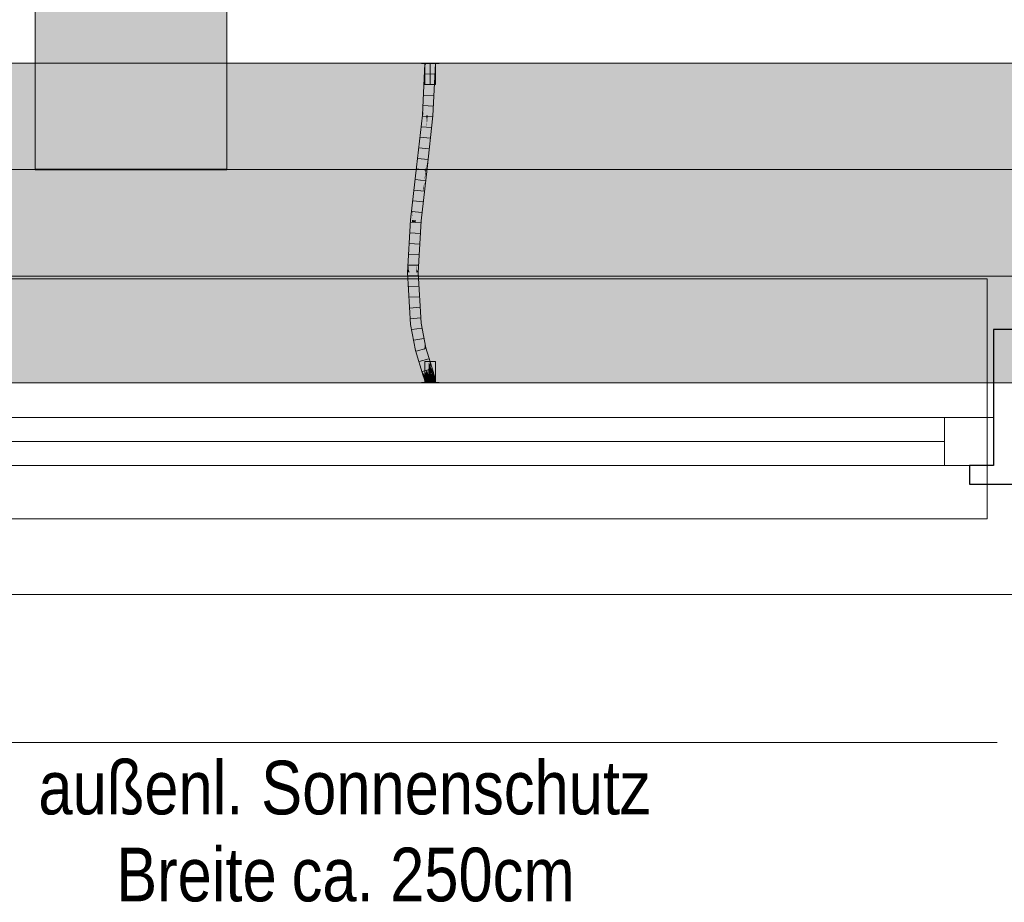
# Model space of a CAD drawing. Extents: x -720 to 300, y 62 to 1107.
# Tile 22 of 117: x -287 to -251, y 189 to 222. Entities that reach past the tile are written whole.
import ezdxf
from ezdxf.lldxf.tags import DXFTag

# ---------------------------------------------------------------- set-up
doc = ezdxf.new("R2010")
doc.units = 0
doc.layers.get('0').update_dxf_attribs({"lineweight": 35})
for name, color, linetype, lineweight, true_color in [('00_Beschriftung UZ', 3, 'Continuous', 13, 0x00ff00), ('30 -33 Aussenwände- 7 Fassade_ Elemente', 7, 'Continuous', 9, 0x00aacc), ('30 -35 Decken- 1 Konstruktion-Träger- Stahlbeton', 7, 'grob-A06G9FGE8I', 13, 0x33aa00), ('70 -72 Beschriftung- 1 Beschriftung allgemein', 7, 'Continuous', 9, 0xff6633), ('E_Leerrohr 20', 7, 'Continuous', 13, 0xcc0099), ('E_Leerrohr 20-Shading', 7, 'Continuous', 13, 0xcc0099)]:
    doc.layers.add(name, color=color, linetype=linetype, lineweight=lineweight, true_color=true_color)
doc.layers.add('70 -71 Achsen- 1 Gebäudeachsen', color=7, linetype='STRICHPUNKT2-A06G9FGD8I', lineweight=18)
doc.layers.add('iwb_Schraffur_Unterzug', color=7, linetype='Continuous', lineweight=5, true_color=0xffffcc, plot=False)
doc.styles.get("Standard").update_dxf_attribs({"font": 'ARIALN.TTF'})
tags = doc.linetypes.add('grob-A06G9FGE8I', pattern=[14, 3, -8, 3]).pattern_tags.tags
tags[8:9] = [DXFTag(74, 4), DXFTag(75, 0), DXFTag(340, '0'), DXFTag(46, 0.0), DXFTag(50, 0.0), DXFTag(44, 0.0), DXFTag(45, 0.0)]
tags[6:7] = [DXFTag(74, 4), DXFTag(75, 0), DXFTag(340, '0'), DXFTag(46, 0.0), DXFTag(50, 0.0), DXFTag(44, 0.0), DXFTag(45, 0.0)]
tags[4:5] = [DXFTag(74, 4), DXFTag(75, 0), DXFTag(340, '0'), DXFTag(46, 0.0), DXFTag(50, 0.0), DXFTag(44, 0.0), DXFTag(45, 0.0)]
tags = doc.linetypes.add('STRICHPUNKT2', pattern=[12.7, 6.35, -3.175, 0, -3.175]).pattern_tags.tags
tags[10:11] = [DXFTag(74, 4), DXFTag(75, 0), DXFTag(340, '0'), DXFTag(46, 0.0), DXFTag(50, 0.0), DXFTag(44, 0.0), DXFTag(45, 0.0)]
tags[8:9] = [DXFTag(74, 4), DXFTag(75, 0), DXFTag(340, '0'), DXFTag(46, 0.0), DXFTag(50, 0.0), DXFTag(44, 0.0), DXFTag(45, 0.0)]
tags[6:7] = [DXFTag(74, 4), DXFTag(75, 0), DXFTag(340, '0'), DXFTag(46, 0.0), DXFTag(50, 0.0), DXFTag(44, 0.0), DXFTag(45, 0.0)]
tags[4:5] = [DXFTag(74, 4), DXFTag(75, 0), DXFTag(340, '0'), DXFTag(46, 0.0), DXFTag(50, 0.0), DXFTag(44, 0.0), DXFTag(45, 0.0)]
tags = doc.linetypes.add('STRICHPUNKT2-A06G9FGD8I', pattern=[12.7, 6.35, -3.175, 0, -3.175]).pattern_tags.tags
tags[10:11] = [DXFTag(74, 4), DXFTag(75, 0), DXFTag(340, '0'), DXFTag(46, 0.0), DXFTag(50, 0.0), DXFTag(44, 0.0), DXFTag(45, 0.0)]
tags[8:9] = [DXFTag(74, 4), DXFTag(75, 0), DXFTag(340, '0'), DXFTag(46, 0.0), DXFTag(50, 0.0), DXFTag(44, 0.0), DXFTag(45, 0.0)]
tags[6:7] = [DXFTag(74, 4), DXFTag(75, 0), DXFTag(340, '0'), DXFTag(46, 0.0), DXFTag(50, 0.0), DXFTag(44, 0.0), DXFTag(45, 0.0)]
tags[4:5] = [DXFTag(74, 4), DXFTag(75, 0), DXFTag(340, '0'), DXFTag(46, 0.0), DXFTag(50, 0.0), DXFTag(44, 0.0), DXFTag(45, 0.0)]

# ---------------------------------------------------------------- blocks, each defined once
blk = doc.blocks.new('Shading-A06G9FEV8I', base_point=(-272.274, 216.193))
at = {"layer": 'E_Leerrohr 20-Shading', "color": 223, "true_color": 0xc57fb4}
for points in [[(-272.339, 219.033), (-272.279, 220.739), (-272.351, 218.894), (-272.373, 218.896)], [(-272.304, 219.431), (-272.279, 220.739), (-272.339, 219.033)], [(-272.279, 220.739), (-272.304, 219.431), (-272.216, 220.835), (-272.263, 219.907)], [(-272.279, 220.739), (-272.216, 220.835), (-272.274, 220.835)], [(-271.974, 218.863), (-271.874, 220.835), (-272.032, 218.868), (-272.016, 219.201)], [(-271.874, 220.835), (-271.933, 220.835), (-272.016, 219.201)], [(-272.304, 219.431), (-272.314, 218.891), (-272.263, 219.907)], [(-272.343, 218.894), (-272.314, 218.891), (-272.339, 219.033), (-272.304, 219.431)], [(-272.343, 218.894), (-272.339, 219.033), (-272.351, 218.894)], [(-272.849, 212.099), (-272.93, 212.988), (-272.89, 212.327)], [(-272.93, 212.988), (-272.801, 211.83), (-272.911, 212.988)], [(-272.93, 212.988), (-272.849, 212.099), (-272.801, 211.83), (-272.801, 211.829)], [(-272.801, 211.83), (-272.871, 212.988), (-272.911, 212.988)], [(-272.473, 211.075), (-272.538, 212.988), (-272.589, 212.988)], [(-272.473, 211.075), (-272.463, 211.89), (-272.538, 212.988), (-272.53, 212.988)], [(-272.812, 211.04), (-272.754, 211.046), (-272.89, 212.327), (-272.849, 212.099)], [(-272.849, 212.099), (-272.754, 211.046), (-272.801, 211.829)], [(-272.463, 211.89), (-272.473, 211.075), (-272.453, 211.077)], [(-272.414, 211.081), (-272.463, 211.89), (-272.453, 211.077)], [(-272.754, 211.046), (-272.812, 211.04), (-272.57, 210.077), (-272.627, 210.063)], [(-272.473, 211.075), (-272.295, 210.145), (-272.453, 211.077)], [(-272.295, 210.145), (-272.414, 211.081), (-272.453, 211.077)], [(-272.295, 210.145), (-272.291, 210.185), (-272.414, 211.081), (-272.404, 211.027)], [(-272.291, 210.185), (-272.274, 210.346), (-272.404, 211.027)], [(-272.285, 210.147), (-272.249, 210.156), (-272.291, 210.186), (-272.274, 210.346)], [(-272.238, 210.158), (-272.274, 210.346), (-272.249, 210.156)], [(-272.287, 209.132), (-272.57, 210.077), (-272.404, 209.321), (-272.627, 210.063)], [(-272.291, 210.185), (-272.295, 210.145), (-272.286, 210.147)], [(-272.286, 210.147), (-272.295, 210.145), (-272.263, 210.036)], [(-272.286, 210.147), (-272.285, 210.147), (-272.291, 210.185), (-272.291, 210.186)], [(-272.263, 210.036), (-272.285, 210.147), (-272.286, 210.147)], [(-272.145, 209.663), (-272.249, 210.156), (-272.285, 210.147)], [(-272.263, 210.036), (-272.133, 209.603), (-272.285, 210.147), (-272.145, 209.663)], [(-271.96, 209.231), (-272.238, 210.158), (-272.133, 209.603), (-272.249, 210.156)], [(-271.96, 209.231), (-272.133, 209.603), (-272.016, 209.214)], [(-272.404, 209.321), (-272.343, 209.115), (-272.302, 209.128)], [(-272.287, 209.132), (-272.404, 209.321), (-272.302, 209.128)], [(-272.275, 209.099), (-272.287, 209.132), (-272.282, 209.097), (-272.302, 209.128)], [(-271.954, 209.215), (-272.016, 209.214), (-272.004, 209.197)], [(-272.016, 209.214), (-272.009, 209.195), (-272.004, 209.197)], [(-272.302, 209.128), (-272.343, 209.115), (-272.282, 209.097), (-272.33, 209.079)], [(-272.221, 208.896), (-272.276, 208.89), (-272.221, 208.859), (-272.274, 208.859)], [(-272.221, 208.859), (-272.219, 208.859), (-272.221, 208.896), (-272.219, 208.897)], [(-272.219, 208.859), (-272.218, 208.859), (-272.219, 208.897), (-272.218, 208.897)], [(-272.216, 208.859), (-272.218, 208.897), (-272.218, 208.859), (-272.218, 208.897)], [(-271.874, 208.859), (-271.881, 208.934), (-271.933, 208.859), (-271.937, 208.928)], [(-271.874, 208.859), (-271.878, 208.934), (-271.881, 208.934)]]:
    blk.add_solid(points, dxfattribs=at)
at = {"layer": 'E_Leerrohr 20-Shading', "color": 231, "true_color": 0xe17fc9}
for points in [[(-272.173, 218.88), (-272.074, 220.835), (-272.263, 219.907), (-272.216, 220.835)], [(-272.074, 220.835), (-272.173, 218.88), (-272.103, 218.874)], [(-272.103, 218.874), (-272.032, 218.868), (-272.074, 220.835), (-272.016, 219.201)], [(-272.016, 219.201), (-271.933, 220.835), (-272.074, 220.835)], [(-272.263, 219.907), (-272.314, 218.891), (-272.226, 218.884)], [(-272.173, 218.88), (-272.263, 219.907), (-272.226, 218.884)], [(-272.446, 217.718), (-272.226, 218.884), (-272.314, 218.891)], [(-272.446, 217.718), (-272.394, 216.911), (-272.226, 218.884), (-272.204, 218.605)], [(-272.21, 218.432), (-272.26, 216.896), (-272.173, 218.88), (-272.253, 216.895)], [(-272.253, 216.895), (-272.133, 217.971), (-272.173, 218.88), (-272.103, 218.874)], [(-272.204, 218.605), (-272.173, 218.88), (-272.226, 218.884)], [(-272.204, 218.605), (-272.21, 218.432), (-272.173, 218.88)], [(-272.133, 217.971), (-272.032, 218.868), (-272.103, 218.874)], [(-272.204, 218.605), (-272.394, 216.911), (-272.21, 218.433), (-272.334, 216.905)], [(-272.334, 216.905), (-272.26, 216.896), (-272.21, 218.433)], [(-272.446, 217.718), (-272.534, 216.927), (-272.467, 216.92)], [(-272.394, 216.911), (-272.446, 217.718), (-272.467, 216.92)], [(-272.618, 214.943), (-272.534, 216.927), (-272.759, 214.955)], [(-272.534, 216.927), (-272.618, 214.943), (-272.467, 216.92), (-272.476, 216.604)], [(-272.491, 216.057), (-272.394, 216.911), (-272.467, 216.92)], [(-272.491, 216.057), (-272.26, 216.896), (-272.394, 216.911)], [(-272.491, 216.057), (-272.349, 216.052), (-272.26, 216.896), (-272.263, 216.81)], [(-272.263, 216.81), (-272.253, 216.895), (-272.26, 216.896)], [(-272.618, 214.943), (-272.491, 216.057), (-272.476, 216.604)], [(-272.618, 214.943), (-272.616, 214.943), (-272.491, 216.057), (-272.49, 216.057)], [(-272.49, 216.057), (-272.616, 214.943), (-272.443, 216.055), (-272.51, 214.934)], [(-272.51, 214.934), (-272.477, 214.931), (-272.443, 216.055), (-272.349, 216.052)], [(-272.854, 212.988), (-272.763, 214.879), (-272.863, 213.129)], [(-272.854, 212.988), (-272.73, 212.988), (-272.763, 214.879), (-272.622, 214.867)], [(-272.622, 214.867), (-272.618, 214.943), (-272.763, 214.879), (-272.759, 214.955)], [(-272.73, 212.988), (-272.611, 212.988), (-272.622, 214.867), (-272.594, 213.307)], [(-272.622, 214.867), (-272.594, 213.307), (-272.616, 214.943), (-272.51, 214.934)], [(-272.616, 214.943), (-272.618, 214.943), (-272.622, 214.867)], [(-272.594, 213.307), (-272.589, 212.988), (-272.51, 214.934), (-272.477, 214.931)], [(-272.611, 212.988), (-272.589, 212.988), (-272.594, 213.307)], [(-272.871, 212.988), (-272.854, 212.988), (-272.863, 213.129)], [(-272.801, 211.83), (-272.613, 211.06), (-272.871, 212.988), (-272.854, 212.988)], [(-272.613, 211.06), (-272.73, 212.988), (-272.854, 212.988)], [(-272.589, 212.988), (-272.73, 212.988), (-272.473, 211.075), (-272.613, 211.06)], [(-272.801, 211.83), (-272.754, 211.046), (-272.664, 211.055)], [(-272.613, 211.06), (-272.801, 211.83), (-272.664, 211.055)], [(-272.433, 210.111), (-272.664, 211.055), (-272.57, 210.077), (-272.754, 211.046)], [(-272.433, 210.111), (-272.613, 211.06), (-272.664, 211.055)], [(-272.473, 211.075), (-272.613, 211.06), (-272.295, 210.145), (-272.433, 210.111)], [(-272.204, 209.35), (-272.433, 210.111), (-272.287, 209.132), (-272.57, 210.077)], [(-272.263, 210.036), (-272.295, 210.145), (-272.204, 209.35), (-272.433, 210.111)], [(-272.147, 209.266), (-272.133, 209.603), (-272.248, 209.864), (-272.263, 210.036)], [(-272.204, 209.35), (-272.151, 209.173), (-272.248, 209.864), (-272.147, 209.266)], [(-272.097, 209.19), (-272.133, 209.603), (-272.133, 209.179), (-272.147, 209.266)], [(-272.016, 209.214), (-272.133, 209.603), (-272.097, 209.19)], [(-272.204, 209.35), (-272.287, 209.132), (-272.245, 209.145)], [(-272.245, 209.145), (-272.287, 209.132), (-272.253, 209.107), (-272.275, 209.099)], [(-272.132, 209.122), (-272.142, 209.147), (-272.26, 209.077), (-272.253, 209.107)], [(-272.142, 209.147), (-272.151, 209.173), (-272.253, 209.107), (-272.245, 209.145)], [(-272.151, 209.173), (-272.204, 209.35), (-272.245, 209.145)], [(-272.147, 209.266), (-272.151, 209.173), (-272.133, 209.179)], [(-272.097, 209.19), (-272.151, 209.173), (-272.095, 209.164), (-272.142, 209.147)], [(-272.095, 209.164), (-272.142, 209.147), (-272.092, 209.136), (-272.132, 209.122)], [(-272.092, 209.136), (-272.132, 209.122), (-272.086, 209.079), (-272.115, 209.07)], [(-272.095, 209.164), (-272.016, 209.214), (-272.097, 209.19)], [(-272.092, 209.136), (-272.029, 209.158), (-272.095, 209.164), (-272.021, 209.191)], [(-272.086, 209.079), (-272.043, 209.093), (-272.092, 209.136), (-272.029, 209.158)], [(-272.043, 209.093), (-271.98, 209.113), (-272.029, 209.158), (-271.999, 209.168)], [(-272.029, 209.158), (-271.999, 209.168), (-272.021, 209.191), (-272.009, 209.195)], [(-272.021, 209.191), (-272.009, 209.195), (-272.016, 209.214)], [(-272.253, 209.107), (-272.275, 209.099), (-272.26, 209.077), (-272.266, 209.075)], [(-272.26, 209.077), (-272.266, 209.075), (-272.263, 209.066)], [(-272.115, 209.07), (-272.132, 209.122), (-272.263, 209.066), (-272.26, 209.077)], [(-272.115, 209.07), (-272.263, 209.066), (-272.249, 209.026)], [(-272.115, 209.07), (-272.249, 209.026), (-272.099, 209.018), (-272.235, 208.98)], [(-272.221, 208.984), (-272.235, 208.98), (-272.219, 208.938), (-272.224, 208.937)], [(-272.22, 208.913), (-272.219, 208.913), (-272.224, 208.937), (-272.219, 208.938)], [(-272.086, 208.965), (-272.099, 209.018), (-272.219, 208.938), (-272.221, 208.984)], [(-272.219, 208.913), (-272.22, 208.913), (-272.218, 208.897)], [(-272.219, 208.913), (-272.082, 208.944), (-272.219, 208.938), (-272.086, 208.965)], [(-272.218, 208.897), (-272.077, 208.912), (-272.219, 208.913), (-272.082, 208.944)], [(-272.218, 208.897), (-272.219, 208.913), (-272.218, 208.897)], [(-272.077, 208.912), (-272.218, 208.897), (-272.074, 208.859), (-272.216, 208.859)], [(-272.114, 209.07), (-272.115, 209.07), (-272.097, 209.018), (-272.099, 209.018)], [(-272.082, 209.022), (-272.086, 209.079), (-272.097, 209.018), (-272.114, 209.07)], [(-272.082, 209.022), (-272.099, 209.018), (-272.078, 208.967), (-272.086, 208.965)], [(-272.082, 209.022), (-272.056, 209.029), (-272.086, 209.079), (-272.043, 209.093)], [(-272.078, 208.967), (-272.086, 208.965), (-272.075, 208.912), (-272.077, 208.912)], [(-272.078, 208.967), (-272.066, 208.969), (-272.082, 209.022), (-272.056, 209.029)], [(-272.075, 208.912), (-272.072, 208.913), (-272.078, 208.967), (-272.066, 208.969)], [(-272.075, 208.912), (-272.077, 208.912), (-272.074, 208.859)], [(-272.074, 208.859), (-272.072, 208.913), (-272.075, 208.912)], [(-272.074, 208.859), (-271.933, 208.859), (-272.072, 208.913), (-271.937, 208.928)], [(-272.072, 208.913), (-271.937, 208.928), (-272.066, 208.969), (-271.947, 208.993)], [(-272.066, 208.969), (-271.947, 208.993), (-272.056, 209.029), (-271.962, 209.055)], [(-272.056, 209.029), (-271.962, 209.055), (-272.043, 209.093), (-271.98, 209.113)]]:
    blk.add_solid(points, dxfattribs=at)
at = {"layer": 'E_Leerrohr 20-Shading', "color": 223, "true_color": 0xc67fb4}
for points in [[(-272.389, 218.692), (-272.534, 216.927), (-272.343, 218.894), (-272.446, 217.718)], [(-272.411, 218.114), (-272.446, 217.718), (-272.314, 218.891)], [(-272.343, 218.894), (-272.411, 218.114), (-272.314, 218.891)], [(-272.389, 218.692), (-272.373, 218.896), (-272.404, 218.615)], [(-272.373, 218.896), (-272.389, 218.692), (-272.351, 218.894)], [(-272.389, 218.692), (-272.343, 218.894), (-272.351, 218.894)], [(-272.133, 217.971), (-272.176, 217.211), (-271.974, 218.863), (-272.103, 217.706)], [(-272.133, 217.971), (-271.974, 218.863), (-272.032, 218.868)], [(-272.404, 218.615), (-272.523, 217.55), (-272.534, 216.927), (-272.577, 216.932)], [(-272.404, 218.615), (-272.534, 216.927), (-272.389, 218.692)], [(-272.212, 216.971), (-272.133, 217.971), (-272.223, 216.892), (-272.253, 216.895)], [(-272.176, 217.211), (-272.133, 217.971), (-272.212, 216.971)], [(-272.176, 217.211), (-272.195, 216.889), (-272.103, 217.706)], [(-272.523, 217.55), (-272.592, 216.934), (-272.577, 216.932)], [(-272.759, 214.955), (-272.534, 216.927), (-272.76, 214.955)], [(-272.592, 216.934), (-272.721, 215.409), (-272.723, 215.276), (-272.725, 215.256)], [(-272.592, 216.934), (-272.723, 215.276), (-272.577, 216.932)], [(-272.723, 215.276), (-272.534, 216.927), (-272.577, 216.932)], [(-272.721, 215.409), (-272.592, 216.934), (-272.708, 215.92)], [(-272.218, 216.891), (-272.404, 215.053), (-272.274, 216.193)], [(-272.218, 216.891), (-272.292, 216.436), (-272.404, 215.053), (-272.319, 216.105)], [(-272.294, 216.419), (-272.292, 216.436), (-272.263, 216.81), (-272.253, 216.895)], [(-272.253, 216.895), (-272.292, 216.436), (-272.223, 216.892)], [(-272.292, 216.436), (-272.218, 216.891), (-272.223, 216.892)], [(-272.274, 216.193), (-272.195, 216.889), (-272.218, 216.891)], [(-272.218, 216.891), (-272.212, 216.971), (-272.223, 216.892)], [(-272.218, 216.891), (-272.195, 216.889), (-272.212, 216.971), (-272.176, 217.211)], [(-272.349, 216.052), (-272.294, 216.419), (-272.263, 216.81)], [(-272.294, 216.419), (-272.349, 216.052), (-272.302, 216.32), (-272.332, 216.083)], [(-272.332, 216.083), (-272.319, 216.105), (-272.302, 216.32)], [(-272.319, 216.105), (-272.292, 216.436), (-272.294, 216.419)], [(-272.817, 214.96), (-272.76, 214.955), (-272.708, 215.92), (-272.721, 215.409)], [(-272.43, 214.927), (-272.319, 216.105), (-272.477, 214.931), (-272.332, 216.083)], [(-272.319, 216.105), (-272.43, 214.927), (-272.404, 215.096)], [(-272.396, 215.148), (-272.319, 216.105), (-272.404, 215.096)], [(-272.721, 215.409), (-272.76, 214.955), (-272.725, 215.256)], [(-272.43, 214.927), (-272.419, 214.926), (-272.404, 215.096)], [(-272.404, 215.053), (-272.396, 215.148), (-272.419, 214.926), (-272.404, 215.096)], [(-272.843, 214.062), (-272.828, 214.765), (-272.891, 213.55), (-272.895, 213.602)], [(-272.76, 214.955), (-272.843, 214.062), (-272.763, 214.879), (-272.863, 213.129)], [(-272.817, 214.96), (-272.828, 214.765), (-272.76, 214.955), (-272.843, 214.062)], [(-272.763, 214.879), (-272.759, 214.955), (-272.76, 214.955)], [(-272.589, 212.988), (-272.43, 214.927), (-272.477, 214.931)], [(-272.589, 212.988), (-272.521, 213.149), (-272.43, 214.927), (-272.419, 214.926)], [(-272.863, 213.129), (-272.843, 214.062), (-272.864, 213.126), (-272.891, 213.55)], [(-272.895, 213.602), (-272.908, 213.371), (-272.891, 213.55)], [(-272.908, 213.371), (-272.93, 212.988), (-272.911, 212.988)], [(-272.871, 212.988), (-272.908, 213.371), (-272.911, 212.988)], [(-272.891, 213.55), (-272.908, 213.371), (-272.864, 213.126), (-272.871, 212.988)], [(-272.521, 213.149), (-272.589, 212.988), (-272.538, 212.988)], [(-272.53, 212.988), (-272.521, 213.149), (-272.538, 212.988)], [(-272.004, 209.197), (-272.009, 209.195), (-271.988, 209.172), (-271.999, 209.168)], [(-271.944, 209.188), (-271.954, 209.215), (-271.988, 209.172), (-272.004, 209.197)], [(-271.988, 209.172), (-271.999, 209.168), (-271.957, 209.121), (-271.98, 209.113)], [(-271.924, 209.132), (-271.944, 209.188), (-271.957, 209.121), (-271.988, 209.172)], [(-271.906, 209.071), (-271.924, 209.132), (-271.927, 209.065), (-271.957, 209.121)], [(-272.282, 209.097), (-272.33, 209.079), (-272.268, 209.074), (-272.321, 209.055)], [(-272.249, 209.026), (-272.263, 209.066), (-272.321, 209.055), (-272.268, 209.074)], [(-272.249, 209.026), (-272.321, 209.055), (-272.305, 209.008)], [(-272.249, 209.026), (-272.305, 209.008), (-272.236, 208.98), (-272.291, 208.965)], [(-272.236, 208.98), (-272.291, 208.965), (-272.226, 208.937), (-272.282, 208.925)], [(-272.266, 209.075), (-272.275, 209.099), (-272.268, 209.074), (-272.282, 209.097)], [(-272.223, 208.91), (-272.226, 208.937), (-272.277, 208.897), (-272.282, 208.925)], [(-272.221, 208.896), (-272.223, 208.91), (-272.276, 208.89), (-272.277, 208.897)], [(-272.263, 209.066), (-272.266, 209.075), (-272.268, 209.074)], [(-272.235, 208.98), (-272.249, 209.026), (-272.236, 208.98), (-272.249, 209.026)], [(-272.224, 208.937), (-272.235, 208.98), (-272.226, 208.937), (-272.236, 208.98)], [(-272.221, 208.896), (-272.219, 208.897), (-272.226, 208.937), (-272.225, 208.937)], [(-272.225, 208.937), (-272.219, 208.897), (-272.224, 208.937), (-272.219, 208.897)], [(-272.219, 208.897), (-272.218, 208.897), (-272.224, 208.937)], [(-271.957, 209.121), (-271.98, 209.113), (-271.927, 209.065), (-271.962, 209.055)], [(-271.927, 209.065), (-271.962, 209.055), (-271.9, 209.003), (-271.947, 208.993)], [(-271.9, 209.003), (-271.947, 208.993), (-271.881, 208.934), (-271.937, 208.928)], [(-271.89, 209.005), (-271.906, 209.071), (-271.9, 209.003), (-271.927, 209.065)], [(-271.888, 208.991), (-271.89, 209.005), (-271.897, 208.989), (-271.9, 209.003)], [(-271.881, 208.934), (-271.878, 208.934), (-271.897, 208.989), (-271.888, 208.991)]]:
    blk.add_solid(points, dxfattribs=at)
blk = doc.blocks.new('Shading-A06G9FEX8I', base_point=(-272.074, 220.047))
at = {"layer": 'E_Leerrohr 20-Shading', "color": 213, "true_color": 0xd67fc0}
for points in [[(-272.404, 220.847), (-272.404, 220.835), (-272.369, 220.847), (-272.369, 220.835)], [(-272.369, 220.835), (-272.074, 220.835), (-272.369, 220.847), (-272.074, 220.847)], [(-272.274, 220.047), (-272.074, 220.047), (-272.274, 220.835), (-272.074, 220.835)], [(-272.074, 220.847), (-272.074, 220.835), (-272.009, 220.847), (-272.009, 220.835)], [(-272.074, 220.047), (-271.874, 220.047), (-272.074, 220.835), (-271.874, 220.835)], [(-272.009, 220.835), (-271.744, 220.835), (-272.009, 220.847), (-271.744, 220.847)]]:
    blk.add_solid(points, dxfattribs=at)
blk = doc.blocks.new('Shading-A06G9FEZ8I', base_point=(-271.874, 209.647))
at = {"layer": 'E_Leerrohr 20-Shading', "color": 213, "true_color": 0xd67fc0}
for points in [[(-272.074, 209.647), (-272.274, 209.647), (-272.074, 208.859), (-272.274, 208.859)], [(-271.874, 209.647), (-272.074, 209.647), (-271.874, 208.859), (-272.074, 208.859)], [(-272.166, 208.859), (-272.404, 208.859), (-272.166, 208.847), (-272.404, 208.847)], [(-272.074, 208.847), (-272.074, 208.859), (-272.166, 208.847), (-272.166, 208.859)], [(-272.009, 208.859), (-272.074, 208.859), (-272.009, 208.847), (-272.074, 208.847)], [(-271.744, 208.847), (-271.744, 208.859), (-272.009, 208.847), (-272.009, 208.859)]]:
    blk.add_solid(points, dxfattribs=at)
blk = doc.blocks.new('Referenz-A06G9FGF8I')
at = {"layer": '00_Beschriftung UZ', "color": 0, "linetype": 'Continuous', "lineweight": 5, "ltscale": 0.13}
blk.add_line((-0.806, 220.847), (-682.312, 220.847), dxfattribs=at)
at = {"layer": '30 -33 Aussenwände- 7 Fassade_ Elemente', "color": 0, "linetype": 'Continuous', "ltscale": 0.13}
for p, q in [((-154.806, 220.847), (-297.806, 220.847)), ((-295.406, 207.547), (-250.939, 207.547)), ((-250.939, 207.547), (-250.939, 205.747)), ((-250.939, 205.747), (-295.406, 205.747)), ((-300.906, 200.907), (-151.706, 200.907))]:
    blk.add_line(p, q, dxfattribs=at)
at = {"layer": '30 -33 Aussenwände- 7 Fassade_ Elemente', "color": 0}
for p, q in [((-251.173, 212.747), (-295.173, 212.747)), ((-251.173, 207.547), (-251.173, 212.747)), ((-293.573, 207.547), (-252.773, 207.547)), ((-252.773, 207.547), (-252.773, 205.747)), ((-252.773, 207.547), (-251.173, 207.547)), ((-251.173, 207.547), (-251.173, 205.747)), ((-293.573, 206.647), (-252.773, 206.647)), ((-252.773, 205.747), (-293.573, 205.747)), ((-251.173, 205.747), (-252.773, 205.747)), ((-251.173, 205.747), (-251.173, 203.747)), ((-251.173, 203.747), (-295.173, 203.747))]:
    blk.add_line(p, q, dxfattribs=at)
at = {"layer": '30 -33 Aussenwände- 7 Fassade_ Elemente', "color": 0, "linetype": 'Continuous', "lineweight": -2, "ltscale": 0.25}
for p, q in [((-250.939, 210.847), (-250.939, 205.747)), ((-248.539, 210.847), (-250.939, 210.847)), ((-251.839, 205.747), (-251.839, 205.047)), ((-250.939, 205.747), (-251.839, 205.747)), ((-251.839, 205.047), (-247.639, 205.047))]:
    blk.add_line(p, q, dxfattribs=at)
at = {"layer": '30 -33 Aussenwände- 7 Fassade_ Elemente', "color": 0, "linetype": 'Continuous', "lineweight": 18, "ltscale": 0.18}
for p, q in [((-252.773, 207.547), (-250.939, 207.547)), ((-252.773, 205.747), (-252.773, 207.547)), ((-250.939, 207.547), (-250.939, 205.747)), ((-252.773, 206.647), (-293.573, 206.647)), ((-250.939, 205.747), (-252.773, 205.747))]:
    blk.add_line(p, q, dxfattribs=at)
at = {"layer": '30 -35 Decken- 1 Konstruktion-Träger- Stahlbeton', "color": 0}
for p, q in [((-286.906, 216.847), (-286.906, 763.847)), ((-279.706, 216.847), (-279.706, 763.847)), ((5.694, 216.847), (-682.312, 216.847)), ((5.694, 208.847), (-682.312, 208.847))]:
    blk.add_line(p, q, dxfattribs=at)
at = {"layer": '30 -35 Decken- 1 Konstruktion-Träger- Stahlbeton', "color": 0, "linetype": 'Continuous', "lineweight": 35, "ltscale": 0.35}
blk.add_line((-286.906, 216.847), (-279.706, 216.847), dxfattribs=at)
at = {"layer": '70 -71 Achsen- 1 Gebäudeachsen', "color": 0, "linetype": 'STRICHPUNKT2-A06G9FGD8I', "ltscale": 0.18}
blk.add_line((-682.312, 212.847), (77.244, 212.847), dxfattribs=at)
at = {"layer": '70 -72 Beschriftung- 1 Beschriftung allgemein', "color": 0, "linetype": 'Continuous', "ltscale": 0.13}
blk.add_line((-250.806, 195.349), (-297.806, 195.349), dxfattribs=at)
at = {"layer": '70 -72 Beschriftung- 1 Beschriftung allgemein', "color": 0, "linetype": 'Continuous', "ltscale": 0.13, "char_height": 2.01377, "attachment_point": 1}
for s, insert in [('{\\fArial Narrow;außenl.}', (-286.782, 194.671)), ('{\\fArial Narrow;Sonnenschutz}', (-278.422, 194.671)), ('{\\fArial Narrow;Breite}', (-283.864, 191.409)), ('{\\fArial Narrow;250cm}', (-273.583, 191.409)), ('{\\fArial Narrow;ca.}', (-277.278, 191.409))]:
    blk.add_mtext(s, dxfattribs=dict(at, insert=insert))
blk = doc.blocks.new('Referenz-A06G9FGH8I')
at = {"layer": 'iwb_Schraffur_Unterzug', "linetype": 'Continuous', "ltscale": 0.13}
blk.add_hatch(color=256, dxfattribs=at).paths.add_polyline_path([(-282.906, 216.847), (-286.906, 216.847), (-286.906, 763.847), (-279.706, 763.847), (-279.706, 216.847)])
for points in [[(-682.312, 220.847), (-2.306, 220.847), (-682.312, 218.594)], [(-682.312, 218.594), (-2.306, 220.847), (-2.306, 208.847)], [(-682.312, 218.594), (-2.306, 208.847), (-682.312, 213.352)], [(-682.312, 213.352), (-2.306, 208.847), (-682.312, 208.847)]]:
    blk.add_solid(points, dxfattribs=at)
blk = doc.blocks.new('Enddeckel-A06G9FKR8I')
at = {"color": 0, "linetype": 'ByBlock', "lineweight": -2, "ltscale": 0.13}
for p, q in [((-272.274, 209.647), (-272.274, 208.859)), ((-272.157, 209.647), (-272.274, 209.647)), ((-271.991, 209.647), (-272.157, 209.647)), ((-271.874, 209.647), (-271.991, 209.647)), ((-271.874, 208.859), (-271.874, 209.647)), ((-272.404, 208.859), (-272.404, 208.847)), ((-272.211, 208.859), (-272.404, 208.859)), ((-272.211, 208.847), (-272.404, 208.847)), ((-272.157, 208.859), (-272.274, 208.859)), ((-271.937, 208.859), (-272.211, 208.859)), ((-271.937, 208.847), (-272.211, 208.847)), ((-271.991, 208.859), (-272.157, 208.859)), ((-271.874, 208.859), (-271.991, 208.859)), ((-271.744, 208.859), (-271.937, 208.859)), ((-271.744, 208.847), (-271.937, 208.847)), ((-271.744, 208.847), (-271.744, 208.859))]:
    blk.add_line(p, q, dxfattribs=at)
at = {"color": 0, "linetype": 'STRICHPUNKT2', "lineweight": 5, "ltscale": 0.13}
blk.add_line((-272.074, 208.859), (-272.074, 209.647), dxfattribs=at)
blk = doc.blocks.new('Enddeckel-A06G9FKT8I')
at = {"color": 0, "linetype": 'ByBlock', "lineweight": -2, "ltscale": 0.13}
for p, q in [((-272.404, 220.847), (-272.404, 220.835)), ((-272.404, 220.847), (-272.211, 220.847)), ((-272.404, 220.835), (-272.211, 220.835)), ((-272.274, 220.835), (-272.274, 220.047)), ((-272.274, 220.835), (-272.157, 220.835)), ((-272.211, 220.847), (-271.937, 220.847)), ((-272.211, 220.835), (-271.937, 220.835)), ((-272.157, 220.835), (-271.991, 220.835)), ((-271.991, 220.835), (-271.874, 220.835)), ((-271.937, 220.847), (-271.744, 220.847)), ((-271.937, 220.835), (-271.744, 220.835)), ((-271.874, 220.047), (-271.874, 220.835)), ((-271.744, 220.835), (-271.744, 220.847)), ((-272.274, 220.047), (-272.157, 220.047)), ((-272.157, 220.047), (-271.991, 220.047)), ((-271.991, 220.047), (-271.874, 220.047))]:
    blk.add_line(p, q, dxfattribs=at)
at = {"color": 0, "linetype": 'STRICHPUNKT2', "lineweight": 5, "ltscale": 0.13}
blk.add_line((-272.074, 220.835), (-272.074, 220.047), dxfattribs=at)
blk = doc.blocks.new('Flexrohr-A06G9FKX8I')
at = {"color": 0, "linetype": 'ByBlock', "lineweight": -2, "ltscale": 0.13}
for p, q in [((-272.274, 220.835), (-272.373, 218.896)), ((-272.274, 220.835), (-271.874, 220.835)), ((-271.874, 220.835), (-271.974, 218.863)), ((-272.282, 220.438), (-271.906, 220.432)), ((-272.303, 220.042), (-271.927, 220.029)), ((-272.323, 219.645), (-271.947, 219.627)), ((-272.343, 219.249), (-271.968, 219.224)), ((-272.373, 218.896), (-272.592, 216.934)), ((-272.366, 218.853), (-271.991, 218.822)), ((-271.974, 218.863), (-272.195, 216.889)), ((-272.41, 218.456), (-272.035, 218.423)), ((-272.454, 218.06), (-272.08, 218.025)), ((-272.499, 217.664), (-272.124, 217.626)), ((-272.543, 217.267), (-272.169, 217.227)), ((-272.592, 216.934), (-272.817, 214.96)), ((-272.195, 216.889), (-272.419, 214.926)), ((-272.587, 216.871), (-272.214, 216.829)), ((-272.633, 216.472), (-272.259, 216.432)), ((-272.678, 216.074), (-272.304, 216.036)), ((-272.724, 215.675), (-272.349, 215.64)), ((-272.769, 215.277), (-272.395, 215.243)), ((-272.817, 214.96), (-272.93, 212.988)), ((-272.81, 214.878), (-272.435, 214.847)), ((-272.419, 214.926), (-272.53, 212.988)), ((-272.833, 214.475), (-272.458, 214.451)), ((-272.856, 214.072), (-272.481, 214.055)), ((-272.879, 213.67), (-272.503, 213.659)), ((-272.902, 213.267), (-272.526, 213.263)), ((-272.93, 212.988), (-272.812, 211.04)), ((-272.911, 212.864), (-272.535, 212.867)), ((-272.53, 212.988), (-272.414, 211.081)), ((-272.886, 212.461), (-272.511, 212.472)), ((-272.862, 212.058), (-272.486, 212.076)), ((-272.838, 211.654), (-272.463, 211.681)), ((-272.813, 211.251), (-272.439, 211.286)), ((-272.812, 211.04), (-272.627, 210.063)), ((-272.414, 211.081), (-272.238, 210.159)), ((-272.764, 210.848), (-272.391, 210.897)), ((-272.687, 210.444), (-272.318, 210.514)), ((-272.627, 210.063), (-272.343, 209.115)), ((-272.608, 210.042), (-272.243, 210.132)), ((-272.238, 210.159), (-271.96, 209.231)), ((-272.492, 209.655), (-272.129, 209.753)), ((-272.376, 209.268), (-272.015, 209.374)), ((-271.96, 209.231), (-271.954, 209.215)), ((-271.954, 209.215), (-271.944, 209.188)), ((-271.944, 209.188), (-271.924, 209.132)), ((-271.924, 209.132), (-271.906, 209.071)), ((-272.343, 209.115), (-272.33, 209.079)), ((-272.33, 209.079), (-272.321, 209.055)), ((-272.321, 209.055), (-272.305, 209.008)), ((-272.305, 209.008), (-272.291, 208.965)), ((-272.291, 208.965), (-272.282, 208.925)), ((-272.282, 208.925), (-272.276, 208.89)), ((-272.276, 208.89), (-272.274, 208.859)), ((-272.274, 208.859), (-271.874, 208.859)), ((-272.267, 208.909), (-271.896, 208.966)), ((-271.906, 209.071), (-271.89, 209.005)), ((-271.89, 209.005), (-271.878, 208.934)), ((-271.878, 208.934), (-271.874, 208.859))]:
    blk.add_line(p, q, dxfattribs=at)

msp = doc.modelspace()

# ---------------------------------------------------------------- block references
at = {"color": 8, "lineweight": 25, "ltscale": 0.25, "true_color": 0x808080}
for name in ['Referenz-A06G9FGF8I', 'Referenz-A06G9FGH8I']:
    msp.add_blockref(name, (0, 0), dxfattribs=at)
at = {"layer": 'E_Leerrohr 20'}
for name, p in [('Shading-A06G9FEV8I', (-272.274, 216.193)), ('Shading-A06G9FEX8I', (-272.074, 220.047)), ('Shading-A06G9FEZ8I', (-271.874, 209.647))]:
    msp.add_blockref(name, p, dxfattribs=at)
at = {"layer": 'E_Leerrohr 20', "ltscale": 0.13}
for name in ['Flexrohr-A06G9FKX8I', 'Enddeckel-A06G9FKT8I', 'Enddeckel-A06G9FKR8I']:
    msp.add_blockref(name, (0, 0), dxfattribs=at)

doc.saveas('drawing.dxf')
